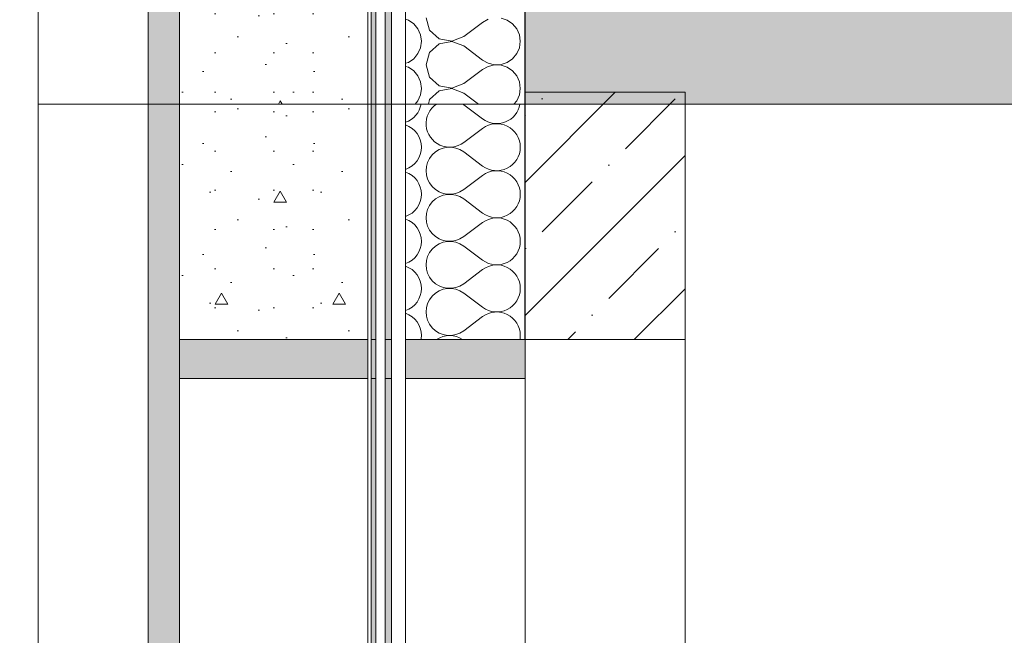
# Model space of a CAD drawing. Header units: millimetres. Extents: x -7244646 to -5701154, y 5723682 to 6071635.
# Tile 150 of 256: x -6402454 to -6401200, y 5780682 to 5781467. Entities that reach past the tile are written whole.
import ezdxf

# ---------------------------------------------------------------- set-up
doc = ezdxf.new("R2010")
doc.units = ezdxf.units.MM
doc.header["$MEASUREMENT"] = 0
doc.set_wipeout_variables(frame=1)
doc.linetypes.add('Wipeout_Contour', pattern=[1000, 0, -1000])
for name, color, linetype, lineweight in [('0_Ном._пера__1', 7, 'Continuous', 0), ('0_Ном._пера__2', 8, 'Continuous', 15), ('0_Ном._пера__21', 7, 'Continuous', 5), ('АР-Чертеж-Размеры.АР_Ном._пера__1', 7, 'Continuous', 0)]:
    doc.layers.add(name, color=color, linetype=linetype, lineweight=lineweight)
doc.layers.add('0_Ном._пера__166', color=7, linetype='Continuous', lineweight=5, true_color=0x97cbff)
doc.layers.add('АР-Чертеж-Размеры.АР', color=7, linetype='Continuous')
doc.styles.add('РЎР“Р•РќР•Р\xa0Р\x98Р\xa0_РЎРўР\x98Р›Р¬_2', font='arial.ttf')
doc.dimstyles.new('СГЕНЕРИР_СТИЛЬ__1', dxfattribs={"dimtxt": 500, "dimasz": 237.5, "dimexe": 0.18, "dimexo": 43263.067461, "dimgap": 0, "dimtad": 1, "dimlfac": 0.001, "dimzin": 0, "dimdsep": 46, "dimtxsty": 'РЎР“Р•РќР•Р\xa0Р\x98Р\xa0_РЎРўР\x98Р›Р¬_2', "dimblk": 'ARROWHEAD_6', "dimblk1": 'ARROWHEAD_6', "dimblk2": 'ARROWHEAD_6', "dimcen": 0.09, "dimclrd": 7, "dimclre": 7, "dimclrt": 7, "dimadec": 0, "dimazin": 0, "dimtfac": 1, "dimtdec": 4, "dimtmove": 2, "dimatfit": 3, "dimfxl": 1, "dimtolj": 1, "dimtzin": 0, "dimarcsym": 0})
doc.dimstyles.new('СГЕНЕРИР_СТИЛЬ__4', dxfattribs={"dimtxt": 270.000005, "dimasz": 237.5, "dimexe": 0.18, "dimexo": 300000, "dimgap": 0, "dimtad": 1, "dimlfac": 0.001, "dimzin": 0, "dimdsep": 46, "dimtxsty": 'РЎР“Р•РќР•Р\xa0Р\x98Р\xa0_РЎРўР\x98Р›Р¬_2', "dimblk": 'ARROWHEAD_6', "dimblk1": 'ARROWHEAD_6', "dimblk2": 'ARROWHEAD_6', "dimcen": 0.09, "dimclrd": 7, "dimclre": 7, "dimclrt": 7, "dimadec": 0, "dimazin": 0, "dimtfac": 1, "dimtdec": 4, "dimtmove": 0, "dimatfit": 3, "dimfxl": 1, "dimtolj": 1, "dimtzin": 0, "dimarcsym": 0})
doc.dimstyles.new('СГЕНЕРИР_СТИЛЬ__5', dxfattribs={"dimtxt": 500, "dimasz": 237.5, "dimexe": 0.18, "dimexo": 300000, "dimgap": 0, "dimtad": 1, "dimlfac": 0.001, "dimzin": 0, "dimdsep": 46, "dimtxsty": 'РЎР“Р•РќР•Р\xa0Р\x98Р\xa0_РЎРўР\x98Р›Р¬_2', "dimblk": 'ARROWHEAD_6', "dimblk1": 'ARROWHEAD_6', "dimblk2": 'ARROWHEAD_6', "dimcen": 0.09, "dimclrd": 7, "dimclre": 7, "dimclrt": 7, "dimadec": 0, "dimazin": 0, "dimtfac": 1, "dimtdec": 4, "dimtmove": 0, "dimatfit": 3, "dimfxl": 1, "dimtolj": 1, "dimtzin": 0, "dimarcsym": 0})
pattern_1 = [(45, (-7387333.12, 5739809.18), (-84.852814, 84.852814), []), (45, (-7387375.54, 5739851.61), (-84.852814, 84.852814), [90, -30, 0, -30])]

# ---------------------------------------------------------------- blocks, each defined once
blk = doc.blocks.new('*D52', base_point=(-7387333.1, 5739809.2))
at = {"layer": 'АР-Чертеж-Размеры.АР_Ном._пера__1', "color": 7, "linetype": 'Continuous', "lineweight": 0, "transparency": 16777216}
for p, q in [((-6411439.3, 5858499.2), (-6411439.3, 5858686.7)), ((-6411314.3, 5858374.2), (-6411564.3, 5858624.2)), ((-6388218.7, 5858499.2), (-6411673.7, 5858499.2)), ((-6411439.3, 5738589.2), (-6411439.3, 5858499.2)), ((-6411564.3, 5738714.2), (-6411314.3, 5738464.2)), ((-6411204.9, 5738589.2), (-6411673.7, 5738589.2)), ((-6411439.3, 5738401.7), (-6411439.3, 5738589.2))]:
    blk.add_line(p, q, dxfattribs=at)
at = {"layer": 'АР-Чертеж-Размеры.АР_Ном._пера__1', "color": 7, "lineweight": 0, "transparency": 16777216, "insert": (-6411889.3, 5853972.3), "char_height": 500, "attachment_point": 7, "rotation": 90, "style": 'РЎР“Р•РќР•Р\xa0Р\x98Р\xa0_РЎРўР\x98Р›Р¬_2'}
blk.add_mtext('\\A1;{\\pql;\\fArial|b0|i0|c204|p0;\\W1.000000;119,91}', dxfattribs=at)
blk = doc.blocks.new('ARROWHEAD_6')
at = {"color": 0, "linetype": 'Continuous', "lineweight": 0}
for p, q in [((-0.5, -0.5), (0.5, 0.5)), ((0, 0), (-1, 0))]:
    blk.add_line(p, q, dxfattribs=at)
blk = doc.blocks.new('*D99', base_point=(-7387333.1, 5739809.2))
at = {"layer": 'АР-Чертеж-Размеры.АР_Ном._пера__1', "color": 7, "linetype": 'Continuous', "lineweight": 0, "transparency": 16777216}
for p, q in [((-6403170.5, 5781184.2), (-6402920.5, 5780934.2)), ((-6402811.1, 5781059.2), (-6403279.9, 5781059.2)), ((-6403045.5, 5779109.2), (-6403045.5, 5781059.2)), ((-6403170.5, 5779234.2), (-6402920.5, 5778984.2)), ((-6402811.1, 5779109.2), (-6403279.9, 5779109.2))]:
    blk.add_line(p, q, dxfattribs=at)
at = {"layer": 'АР-Чертеж-Размеры.АР_Ном._пера__1', "color": 7, "lineweight": 0, "transparency": 16777216, "insert": (-6403099.5, 5779723.8), "char_height": 270, "attachment_point": 7, "rotation": 90, "style": 'РЎР“Р•РќР•Р\xa0Р\x98Р\xa0_РЎРўР\x98Р›Р¬_2'}
blk.add_mtext('\\A1;{\\pql;\\fArial|b0|i0|c204|p0;\\W1.000000;1,95}', dxfattribs=at)
blk = doc.blocks.new('*D100', base_point=(-7387333.1, 5739809.2))
at = {"layer": 'АР-Чертеж-Размеры.АР_Ном._пера__1', "color": 7, "linetype": 'Continuous', "lineweight": 0, "transparency": 16777216}
for p, q in [((-6403045.5, 5782259.2), (-6403045.5, 5784209.2)), ((-6403170.5, 5782384.2), (-6402920.5, 5782134.2)), ((-6402811.1, 5782259.2), (-6403279.9, 5782259.2)), ((-6403045.5, 5781059.2), (-6403045.5, 5782259.2)), ((-6403170.5, 5781184.2), (-6402920.5, 5780934.2)), ((-6402811.1, 5781059.2), (-6403279.9, 5781059.2))]:
    blk.add_line(p, q, dxfattribs=at)
at = {"layer": 'АР-Чертеж-Размеры.АР_Ном._пера__1', "color": 7, "lineweight": 0, "transparency": 16777216, "insert": (-6403099.5, 5781298.8), "char_height": 270, "attachment_point": 7, "rotation": 90, "style": 'РЎР“Р•РќР•Р\xa0Р\x98Р\xa0_РЎРўР\x98Р›Р¬_2'}
blk.add_mtext('\\A1;{\\pql;\\fArial|b0|i0|c204|p0;\\W1.000000;1,20}', dxfattribs=at)
blk = doc.blocks.new('*D146', base_point=(-7387333.1, 5739809.2))
at = {"layer": '0_Ном._пера__1', "color": 7, "linetype": 'Continuous', "lineweight": 0, "transparency": 16777216}
for p, q in [((-6410533.6, 5853209.2), (-6410533.6, 5853396.7)), ((-6410408.6, 5853084.2), (-6410658.6, 5853334.2)), ((-6410299.2, 5853209.2), (-6410767.9, 5853209.2)), ((-6410533.6, 5743109.2), (-6410533.6, 5853209.2)), ((-6410658.6, 5743234.2), (-6410408.6, 5742984.2)), ((-6410299.2, 5743109.2), (-6410767.9, 5743109.2)), ((-6410533.6, 5742921.7), (-6410533.6, 5743109.2))]:
    blk.add_line(p, q, dxfattribs=at)
at = {"layer": '0_Ном._пера__1', "color": 7, "lineweight": 0, "transparency": 16777216, "insert": (-6410633.6, 5797136), "char_height": 500, "attachment_point": 7, "rotation": 90, "style": 'РЎР“Р•РќР•Р\xa0Р\x98Р\xa0_РЎРўР\x98Р›Р¬_2'}
blk.add_mtext('\\A1;{\\pql;\\fArial|b0|i0|c204|p0;\\W1.000000;110,10}', dxfattribs=at)
blk = doc.blocks.new('*X286', base_point=(-7387333.1, 5739809.2))
at = {"layer": '0_Ном._пера__1', "color": 7, "linetype": 'Continuous', "lineweight": 0}
for p, q in [((-6401888.6, 5781358.2), (-6401864.6, 5781340.2)), ((-6401888.6, 5781310.2), (-6401864.6, 5781328.2)), ((-6401888.6, 5781298.2), (-6401864.6, 5781280.2)), ((-6401888.6, 5781250.2), (-6401864.6, 5781268.2)), ((-6401888.6, 5781238.2), (-6401864.6, 5781220.2)), ((-6401888.6, 5781190.2), (-6401864.6, 5781208.2)), ((-6401888.6, 5781178.2), (-6401864.6, 5781160.2)), ((-6401888.6, 5781130.2), (-6401864.6, 5781148.2)), ((-6401888.6, 5781118.2), (-6401864.6, 5781100.2)), ((-6401888.6, 5781070.2), (-6401864.6, 5781088.2))]:
    blk.add_line(p, q, dxfattribs=at)
for centre, start, end in [((-6401972.6, 5781364.2), 289.2776, 350.4059), ((-6401906.6, 5781334.2), 123.5573, 306.8699), ((-6401906.6, 5781334.2), 53.1301, 56.4427), ((-6401846.6, 5781364.2), 233.1301, 350.4059), ((-6401972.6, 5781304.2), 0, 70.7224), ((-6401846.6, 5781304.2), 0, 126.8699), ((-6401972.6, 5781304.2), 289.2776, 0), ((-6401906.6, 5781274.2), 53.1301, 306.8699), ((-6401846.6, 5781304.2), 233.1301, 0), ((-6401972.6, 5781244.2), 0, 70.7224), ((-6401846.6, 5781244.2), 0, 126.8699), ((-6401972.6, 5781244.2), 289.2776, 0), ((-6401906.6, 5781214.2), 53.1301, 306.8699), ((-6401846.6, 5781244.2), 233.1301, 0), ((-6401972.6, 5781184.2), 0, 70.7224), ((-6401846.6, 5781184.2), 0, 126.8699), ((-6401972.6, 5781184.2), 289.2776, 0), ((-6401906.6, 5781154.2), 53.1301, 306.8699), ((-6401846.6, 5781184.2), 233.1301, 0), ((-6401972.6, 5781124.2), 0, 70.7224), ((-6401846.6, 5781124.2), 0, 126.8699), ((-6401972.6, 5781124.2), 289.2776, 0), ((-6401906.6, 5781094.2), 53.1301, 306.8699), ((-6401846.6, 5781124.2), 233.1301, 0), ((-6401846.6, 5781064.2), 0, 126.8699), ((-6401972.6, 5781064.2), 0, 70.7224), ((-6401972.6, 5781064.2), 350.4072, 0), ((-6401906.6, 5781034.2), 56.4449, 123.5551), ((-6401846.6, 5781064.2), 350.4072, 0)]:
    blk.add_arc(centre, 30, start, end, dxfattribs=at)
blk = doc.blocks.new('Штриховка_71_3', base_point=(-7387333.1, 5739809.2))
at = {"color": 254, "linetype": 'Wipeout_Contour', "lineweight": 0, "ltscale": 34503688.3729604}
blk.add_wipeout([(-6401810.6, 5781359.2), (-6401962.7, 5781359.2), (-6401962.7, 5781059.2), (-6401810.6, 5781059.2)], dxfattribs=at)
at = {"layer": '0_Ном._пера__1', "color": 7, "linetype": 'Continuous', "lineweight": 0, "flags": 128}
blk.add_lwpolyline([(-6401810.6, 5781359.2), (-6401810.6, 5781059.2), (-6401962.7, 5781059.2), (-6401962.7, 5781359.2)], close=True, dxfattribs=at)
at = {"layer": '0_Ном._пера__1', "color": 7, "linetype": 'Continuous', "lineweight": 0}
blk.add_blockref('*X286', (-7387333.1, 5739809.2), dxfattribs=at)
blk = doc.blocks.new('*X296', base_point=(-7387333.1, 5739809.2))
at = {"layer": '0_Ном._пера__1', "color": 7, "linetype": 'Continuous', "lineweight": 0}
for p, q in [((-6401959.2, 5781466), (-6401962.7, 5781467.2)), ((-6401952.3, 5781461.3), (-6401959.2, 5781466)), ((-6401947.1, 5781455), (-6401952.3, 5781461.3)), ((-6401936.6, 5781469.2), (-6401932.1, 5781453.4)), ((-6401888.6, 5781445.2), (-6401864.6, 5781463.2)), ((-6401857.3, 5781467.2), (-6401864.6, 5781463.2)), ((-6401833.2, 5781466), (-6401841, 5781468.7)), ((-6401826.3, 5781461.3), (-6401833.2, 5781466)), ((-6401821.1, 5781455), (-6401826.3, 5781461.3)), ((-6401943.7, 5781447.4), (-6401947.1, 5781455)), ((-6401942.6, 5781439.2), (-6401943.7, 5781447.4)), ((-6401932.1, 5781453.4), (-6401920, 5781442.3)), ((-6401903.9, 5781439.3), (-6401888.6, 5781445.2)), ((-6401817.7, 5781447.4), (-6401821.1, 5781455)), ((-6401816.6, 5781439.2), (-6401817.7, 5781447.4)), ((-6401943.7, 5781431), (-6401942.6, 5781439.2)), ((-6401920, 5781436), (-6401932.1, 5781425)), ((-6401920, 5781442.3), (-6401903.9, 5781439.3)), ((-6401903.9, 5781439.1), (-6401920, 5781436)), ((-6401888.6, 5781433.2), (-6401903.9, 5781439.1)), ((-6401888.6, 5781433.2), (-6401864.6, 5781415.2)), ((-6401817.7, 5781431), (-6401816.6, 5781439.2)), ((-6401952.3, 5781417), (-6401947.1, 5781423.4)), ((-6401947.1, 5781423.4), (-6401943.7, 5781431)), ((-6401932.1, 5781425), (-6401936.6, 5781409.2)), ((-6401826.3, 5781417), (-6401821.1, 5781423.4)), ((-6401821.1, 5781423.4), (-6401817.7, 5781431)), ((-6401962.7, 5781411.2), (-6401959.2, 5781412.3)), ((-6401959.2, 5781406), (-6401962.7, 5781407.2)), ((-6401959.2, 5781412.3), (-6401952.3, 5781417)), ((-6401936.6, 5781409.2), (-6401932.1, 5781393.4)), ((-6401864.6, 5781415.2), (-6401857.3, 5781411.2)), ((-6401857.3, 5781407.2), (-6401864.6, 5781403.2)), ((-6401857.3, 5781411.2), (-6401849.3, 5781409.3)), ((-6401849.3, 5781409.1), (-6401857.3, 5781407.2)), ((-6401849.3, 5781409.3), (-6401841, 5781409.7)), ((-6401841, 5781408.7), (-6401849.3, 5781409.1)), ((-6401841, 5781409.7), (-6401833.2, 5781412.3)), ((-6401833.2, 5781406), (-6401841, 5781408.7)), ((-6401833.2, 5781412.3), (-6401826.3, 5781417)), ((-6401952.3, 5781401.3), (-6401959.2, 5781406)), ((-6401947.1, 5781395), (-6401952.3, 5781401.3)), ((-6401943.7, 5781387.4), (-6401947.1, 5781395)), ((-6401888.6, 5781385.2), (-6401864.6, 5781403.2)), ((-6401826.3, 5781401.3), (-6401833.2, 5781406)), ((-6401821.1, 5781395), (-6401826.3, 5781401.3)), ((-6401817.7, 5781387.4), (-6401821.1, 5781395)), ((-6401942.6, 5781379.2), (-6401943.7, 5781387.4)), ((-6401932.1, 5781393.4), (-6401920, 5781382.3)), ((-6401920, 5781382.3), (-6401903.9, 5781379.3)), ((-6401903.9, 5781379.3), (-6401888.6, 5781385.2)), ((-6401816.6, 5781379.2), (-6401817.7, 5781387.4)), ((-6401947.1, 5781363.4), (-6401943.7, 5781371)), ((-6401943.7, 5781371), (-6401942.6, 5781379.2)), ((-6401920, 5781376), (-6401932.1, 5781365)), ((-6401903.9, 5781379.1), (-6401920, 5781376)), ((-6401888.6, 5781373.2), (-6401903.9, 5781379.1)), ((-6401888.6, 5781373.2), (-6401869.9, 5781359.2)), ((-6401821.1, 5781363.4), (-6401817.7, 5781371)), ((-6401817.7, 5781371), (-6401816.6, 5781379.2)), ((-6401950.6, 5781359.2), (-6401947.1, 5781363.4)), ((-6401932.1, 5781365), (-6401933.7, 5781359.2)), ((-6401824.6, 5781359.2), (-6401821.1, 5781363.4))]:
    blk.add_line(p, q, dxfattribs=at)
blk = doc.blocks.new('Штриховка_76_3', base_point=(-7387333.1, 5739809.2))
at = {"color": 254, "linetype": 'Wipeout_Contour', "lineweight": 0, "ltscale": 34505270.14205398}
blk.add_wipeout([(-6401810.6, 5782239.2), (-6401962.7, 5782239.2), (-6401962.7, 5781359.2), (-6401810.6, 5781359.2)], dxfattribs=at)
at = {"layer": '0_Ном._пера__1', "color": 7, "linetype": 'Continuous', "lineweight": 0, "flags": 128}
blk.add_lwpolyline([(-6401810.6, 5782239.2), (-6401810.6, 5781359.2), (-6401962.7, 5781359.2), (-6401962.7, 5782239.2)], close=True, dxfattribs=at)
at = {"layer": '0_Ном._пера__1', "color": 7, "linetype": 'Continuous', "lineweight": 0}
blk.add_blockref('*X296', (-7387333.1, 5739809.2), dxfattribs=at)

msp = doc.modelspace()

# ---------------------------------------------------------------- hatches: boundary and pattern name
at = {"layer": '0_Ном._пера__1', "linetype": 'Continuous', "lineweight": 0, "true_color": 0x000000}
for points in [[(-6402000.673, 5778209.18), (-6402000.673, 5781359.18), (-6402006.673, 5781359.18), (-6402006.673, 5778209.18)], [(-6402010.673, 5781059.181), (-6402010.673, 5781009.181), (-6402250.673, 5781009.181), (-6402250.673, 5781059.181)], [(-6401810.577, 5781059.181), (-6401810.577, 5781009.181), (-6402010.673, 5781009.181), (-6402010.673, 5781059.181)]]:
    msp.add_hatch(color=18, dxfattribs=at).paths.add_polyline_path(points)

# ---------------------------------------------------------------- linework, layer by layer
at = {"layer": '0_Ном._пера__1', "color": 7, "linetype": 'Continuous', "lineweight": 0, "flags": 128}
for points in [[(-6402000.673, 5778209.18), (-6402000.673, 5781359.18), (-6402006.673, 5781359.18), (-6402006.673, 5778209.18)], [(-6402010.673, 5781059.181), (-6402010.673, 5781009.181), (-6402250.673, 5781009.181), (-6402250.673, 5781059.181)], [(-6401810.577, 5781059.181), (-6401810.577, 5781009.181), (-6402010.673, 5781009.181), (-6402010.673, 5781059.181)]]:
    msp.add_lwpolyline(points, close=True, dxfattribs=at)

# ---------------------------------------------------------------- dimensions: what is measured, and where the dimension line sits
at = {"color": 7, "linetype": 'Continuous', "lineweight": 0}
dim = msp.add_linear_dim(base=(-6410533.559, 5853209.181), p1=(-6406170.064, 5743109.18), p2=(-6401574.763, 5853209.181), angle=90, dimstyle='СГЕНЕРИР_СТИЛЬ__5', dxfattribs=at)
dim.commit()
dim.dimension.update_dxf_attribs({"geometry": '*D146', "text_midpoint": (-6410883.559, 5798163.771), "dimtype": 160, "text_rotation": 90})
at = {"layer": 'АР-Чертеж-Размеры.АР', "color": 7, "linetype": 'Continuous', "lineweight": 0}
for base, p1, p2, dimstyle, picture, middle in [((-6411439.299, 5858499.18), (-6410669.971, 5738589.18), (-6383892.346, 5858499.18), 'СГЕНЕРИР_СТИЛЬ__1', '*D52', (-6412139.299, 5855000.125)), ((-6403045.484, 5782259.18), (-6401606.707, 5781059.181), (-6401574.773, 5782259.18), 'СГЕНЕРИР_СТИЛЬ__4', '*D100', (-6403234.484, 5781648.375)), ((-6403045.484, 5781059.181), (-6401574.773, 5779109.18), (-6401606.707, 5781059.181), 'СГЕНЕРИР_СТИЛЬ__4', '*D99', (-6403234.484, 5780073.375))]:
    dim = msp.add_linear_dim(base=base, p1=p1, p2=p2, angle=90, dimstyle=dimstyle, dxfattribs=at)
    dim.commit()
    dim.dimension.update_dxf_attribs({"geometry": picture, "text_midpoint": middle, "dimtype": 160, "text_rotation": 90})

# ---------------------------------------------------------------- next in the draw order: wipeouts: each hides what was drawn before it
at = {"color": 254, "linetype": 'Wipeout_Contour', "lineweight": 0, "ltscale": 34500121.23622528}
msp.add_wipeout([(-6401962.673, 5778209.18), (-6401962.673, 5781359.18), (-6401980.673, 5781359.18), (-6401980.673, 5778209.18)], dxfattribs=at)

# ---------------------------------------------------------------- next in the draw order: hatches: boundary and pattern name
at = {"layer": '0_Ном._пера__1', "linetype": 'Continuous', "lineweight": 0, "true_color": 0x000000}
msp.add_hatch(color=18, dxfattribs=at).paths.add_polyline_path([(-6401980.673, 5778209.18), (-6401980.673, 5781359.18), (-6401988.673, 5781359.18), (-6401988.673, 5778209.18)])

# ---------------------------------------------------------------- next in the draw order: linework, layer by layer
at = {"layer": '0_Ном._пера__1', "color": 7, "linetype": 'Continuous', "lineweight": 0, "flags": 128}
for points in [[(-6401980.673, 5778209.18), (-6401980.673, 5781359.18), (-6401988.673, 5781359.18), (-6401988.673, 5778209.18)], [(-6401962.673, 5778209.18), (-6401962.673, 5781359.18), (-6401980.673, 5781359.18), (-6401980.673, 5778209.18)]]:
    msp.add_lwpolyline(points, close=True, dxfattribs=at)

# ---------------------------------------------------------------- next in the draw order: block references
at = {"layer": '0_Ном._пера__1', "color": 7, "linetype": 'Continuous', "lineweight": 0}
msp.add_blockref('Штриховка_71_3', (-7387333.115, 5739809.18), dxfattribs=at)

# ---------------------------------------------------------------- next in the draw order: wipeouts: each hides what was drawn before it
at = {"color": 254, "linetype": 'Wipeout_Contour', "lineweight": 0, "ltscale": 34500189.52373423}
msp.add_wipeout([(-6401988.673, 5778209.18), (-6401988.673, 5781359.18), (-6402000.673, 5781359.18), (-6402000.673, 5778209.18)], dxfattribs=at)

# ---------------------------------------------------------------- next in the draw order: linework, layer by layer
at = {"layer": '0_Ном._пера__1', "color": 7, "linetype": 'Continuous', "lineweight": 0, "flags": 128}
msp.add_lwpolyline([(-6401988.673, 5778209.18), (-6401988.673, 5781359.18), (-6402000.673, 5781359.18), (-6402000.673, 5778209.18)], close=True, dxfattribs=at)

# ---------------------------------------------------------------- next in the draw order: wipeouts: each hides what was drawn before it
at = {"color": 254, "linetype": 'Wipeout_Contour', "lineweight": 0, "ltscale": 34508565.98441021}
msp.add_wipeout([(-6401962.673, 5781359.18), (-6401962.673, 5784509.18), (-6401980.673, 5784509.18), (-6401980.673, 5781359.18)], dxfattribs=at)
at = {"color": 254, "linetype": 'Wipeout_Contour', "lineweight": 0, "ltscale": 34500184.48280163}
msp.add_wipeout([(-6401606.707, 5781059.181), (-6401606.707, 5779139.18), (-6401810.577, 5779139.18), (-6401810.577, 5781059.181)], dxfattribs=at)

# ---------------------------------------------------------------- next in the draw order: hatches: boundary and pattern name
at = {"layer": '0_Ном._пера__1', "linetype": 'Continuous', "lineweight": 0, "true_color": 0x000000}
msp.add_hatch(color=18, dxfattribs=at).paths.add_polyline_path([(-6401980.673, 5781359.18), (-6401980.673, 5784509.18), (-6401988.673, 5784509.18), (-6401988.673, 5781359.18)])

# ---------------------------------------------------------------- next in the draw order: linework, layer by layer
at = {"layer": '0_Ном._пера__1', "color": 7, "linetype": 'Continuous', "lineweight": 0, "flags": 128}
for points in [[(-6401980.673, 5781359.18), (-6401980.673, 5784509.18), (-6401988.673, 5784509.18), (-6401988.673, 5781359.18)], [(-6401962.673, 5781359.18), (-6401962.673, 5784509.18), (-6401980.673, 5784509.18), (-6401980.673, 5781359.18)], [(-6401606.707, 5781059.181), (-6401606.707, 5779139.18), (-6401810.577, 5779139.18), (-6401810.577, 5781059.181)]]:
    msp.add_lwpolyline(points, close=True, dxfattribs=at)

# ---------------------------------------------------------------- next in the draw order: wipeouts: each hides what was drawn before it
at = {"color": 254, "linetype": 'Wipeout_Contour', "lineweight": 0, "ltscale": 34500231.09009723}
msp.add_wipeout([(-6402006.673, 5778209.18), (-6402006.673, 5781359.18), (-6402010.673, 5781359.18), (-6402010.673, 5778209.18)], dxfattribs=at)

# ---------------------------------------------------------------- next in the draw order: linework, layer by layer
at = {"layer": '0_Ном._пера__1', "color": 7, "linetype": 'Continuous', "lineweight": 0, "flags": 128}
msp.add_lwpolyline([(-6402006.673, 5778209.18), (-6402006.673, 5781359.18), (-6402010.673, 5781359.18), (-6402010.673, 5778209.18)], close=True, dxfattribs=at)

# ---------------------------------------------------------------- next in the draw order: block references
at = {"layer": '0_Ном._пера__1', "color": 7, "linetype": 'Continuous', "lineweight": 0}
msp.add_blockref('Штриховка_76_3', (-7387333.115, 5739809.18), dxfattribs=at)

# ---------------------------------------------------------------- next in the draw order: hatches: boundary and pattern name
at = {"layer": '0_Ном._пера__1', "linetype": 'Continuous', "lineweight": 0}
h = msp.add_hatch(dxfattribs=at)
h.set_pattern_fill('ЖЕЛЕЗОБЕТОН__PROJECT__0003', style=0, pattern_type=2)
h.set_pattern_definition(pattern_1)
h.paths.add_polyline_path([(-6391597.134, 5781359.18), (-6391597.134, 5781559.18), (-6401810.577, 5781559.18), (-6401810.577, 5781359.18)])
h = msp.add_hatch(dxfattribs=at)
h.set_pattern_fill('ЖЕЛЕЗОБЕТОН__PROJECT__0003', style=0, pattern_type=2)
h.set_pattern_definition(pattern_1)
h.paths.add_polyline_path([(-6401606.707, 5781374.18), (-6401810.577, 5781374.18), (-6401810.577, 5781059.181), (-6401606.707, 5781059.181)])

# ---------------------------------------------------------------- next in the draw order: linework, layer by layer
at = {"layer": '0_Ном._пера__21', "color": 7, "linetype": 'Continuous', "lineweight": 5, "flags": 128}
for points in [[(-6391597.134, 5781359.18), (-6391597.134, 5781559.18), (-6401810.577, 5781559.18), (-6401810.577, 5781359.18)], [(-6401606.707, 5781374.18), (-6401810.577, 5781374.18), (-6401810.577, 5781059.181), (-6401606.707, 5781059.181)]]:
    msp.add_lwpolyline(points, close=True, dxfattribs=at)

# ---------------------------------------------------------------- next in the draw order: wipeouts: each hides what was drawn before it
at = {"color": 254, "linetype": 'Wipeout_Contour', "lineweight": 0, "ltscale": 34501370.4464518}
msp.add_wipeout([(-6402010.673, 5779139.18), (-6402010.673, 5781009.181), (-6402250.673, 5781009.181), (-6402250.673, 5779139.18)], dxfattribs=at)

# ---------------------------------------------------------------- next in the draw order: hatches: boundary and pattern name
at = {"layer": '0_Ном._пера__166', "linetype": 'Continuous', "lineweight": 0, "true_color": 0x0f1419}
msp.add_hatch(color=168, dxfattribs=at).paths.add_polyline_path([(-6402250.673, 5778209.18), (-6402250.673, 5781359.18), (-6402290.673, 5781359.18), (-6402290.673, 5778209.18)])

# ---------------------------------------------------------------- next in the draw order: linework, layer by layer
at = {"layer": '0_Ном._пера__1', "color": 7, "linetype": 'Continuous', "lineweight": 0, "flags": 128}
for points in [[(-6402250.673, 5778209.18), (-6402250.673, 5781359.18), (-6402290.673, 5781359.18), (-6402290.673, 5778209.18)], [(-6402010.673, 5779139.18), (-6402010.673, 5781009.181), (-6402250.673, 5781009.181), (-6402250.673, 5779139.18)]]:
    msp.add_lwpolyline(points, close=True, dxfattribs=at)

# ---------------------------------------------------------------- next in the draw order: wipeouts: each hides what was drawn before it
at = {"color": 254, "linetype": 'Wipeout_Contour', "lineweight": 0, "ltscale": 34501276.20125175}
msp.add_wipeout([(-6402290.673, 5778209.18), (-6402290.673, 5781359.18), (-6402430.673, 5781359.18), (-6402430.673, 5778209.18)], dxfattribs=at)
at = {"color": 254, "linetype": 'Wipeout_Contour', "lineweight": 0, "ltscale": 34504412.87836091}
msp.add_wipeout([(-6402250.673, 5781059.181), (-6402010.673, 5781059.181), (-6402010.673, 5781359.18), (-6402250.673, 5781359.18)], dxfattribs=at)

# ---------------------------------------------------------------- next in the draw order: hatches: boundary and pattern name
at = {"layer": '0_Ном._пера__1', "linetype": 'Continuous', "lineweight": 0, "true_color": 0x000000}
msp.add_hatch(color=18, dxfattribs=at).paths.add_polyline_path([(-6402000.673, 5781359.18), (-6402000.673, 5784509.18), (-6402006.673, 5784509.18), (-6402006.673, 5781359.18)])
at = {"layer": '0_Ном._пера__166', "linetype": 'Continuous', "lineweight": 0, "true_color": 0x0f1419}
msp.add_hatch(color=168, dxfattribs=at).paths.add_polyline_path([(-6402250.673, 5781359.18), (-6402250.673, 5784509.18), (-6402290.673, 5784509.18), (-6402290.673, 5781359.18)])
at = {"layer": '0_Ном._пера__2', "linetype": 'Continuous', "lineweight": 15}
h = msp.add_hatch(dxfattribs=at)
h.set_pattern_fill('01_ЦП_СТЯЖКА_1_20_0003', color=8, style=0, pattern_type=2)
h.set_pattern_definition([(0, (-6402130.67, 5780974.18), (0, 259.8), [16.25, -133.75]), (0, (-6402055.67, 5781104.08), (0, 259.8), [16.25, -133.75]), (60, (-6402130.67, 5780974.18), (-225, 129.9), [16.25, -133.75]), (60, (-6401980.67, 5780974.18), (-225, 129.9), [16.25, -133.75]), (120, (-6402114.42, 5780974.18), (225, 129.9), [16.25, -133.75]), (120, (-6401964.42, 5780974.18), (225, 129.9), [16.25, -133.75]), (0, (-6402130.673, 5780999.18), (0, 50), [0, -50, 0, -75]), (45, (-6402105.673, 5780999.18), (-35.3553, 35.3553), [0, -37.5, 0, -62.5])])
h.paths.add_polyline_path([(-6402250.673, 5781059.181), (-6402010.673, 5781059.181), (-6402010.673, 5781359.18), (-6402250.673, 5781359.18)])

# ---------------------------------------------------------------- next in the draw order: linework, layer by layer
at = {"layer": '0_Ном._пера__1', "color": 7, "linetype": 'Continuous', "lineweight": 0, "flags": 128}
for points in [[(-6402250.673, 5781359.18), (-6402250.673, 5784509.18), (-6402290.673, 5784509.18), (-6402290.673, 5781359.18)], [(-6402000.673, 5781359.18), (-6402000.673, 5784509.18), (-6402006.673, 5784509.18), (-6402006.673, 5781359.18)], [(-6402290.673, 5778209.18), (-6402290.673, 5781359.18), (-6402430.673, 5781359.18), (-6402430.673, 5778209.18)], [(-6402250.673, 5781059.181), (-6402010.673, 5781059.181), (-6402010.673, 5781359.18), (-6402250.673, 5781359.18)]]:
    msp.add_lwpolyline(points, close=True, dxfattribs=at)

# ---------------------------------------------------------------- next in the draw order: wipeouts: each hides what was drawn before it
at = {"color": 254, "linetype": 'Wipeout_Contour', "lineweight": 0, "ltscale": 34509720.66680969}
msp.add_wipeout([(-6402290.673, 5781359.18), (-6402290.673, 5784509.18), (-6402430.673, 5784509.18), (-6402430.673, 5781359.18)], dxfattribs=at)
at = {"color": 254, "linetype": 'Wipeout_Contour', "lineweight": 0, "ltscale": 34508634.25520824}
msp.add_wipeout([(-6401988.673, 5781359.18), (-6401988.673, 5784509.18), (-6402000.673, 5784509.18), (-6402000.673, 5781359.18)], dxfattribs=at)

# ---------------------------------------------------------------- next in the draw order: linework, layer by layer
at = {"layer": '0_Ном._пера__1', "color": 7, "linetype": 'Continuous', "lineweight": 0, "flags": 128}
for points in [[(-6402290.673, 5781359.18), (-6402290.673, 5784509.18), (-6402430.673, 5784509.18), (-6402430.673, 5781359.18)], [(-6401988.673, 5781359.18), (-6401988.673, 5784509.18), (-6402000.673, 5784509.18), (-6402000.673, 5781359.18)]]:
    msp.add_lwpolyline(points, close=True, dxfattribs=at)

# ---------------------------------------------------------------- next in the draw order: wipeouts: each hides what was drawn before it
at = {"color": 254, "linetype": 'Wipeout_Contour', "lineweight": 0, "ltscale": 34508675.81139939}
msp.add_wipeout([(-6402006.673, 5781359.18), (-6402006.673, 5784509.18), (-6402010.673, 5784509.18), (-6402010.673, 5781359.18)], dxfattribs=at)

# ---------------------------------------------------------------- next in the draw order: linework, layer by layer
at = {"layer": '0_Ном._пера__1', "color": 7, "linetype": 'Continuous', "lineweight": 0, "flags": 128}
msp.add_lwpolyline([(-6402006.673, 5781359.18), (-6402006.673, 5784509.18), (-6402010.673, 5784509.18), (-6402010.673, 5781359.18)], close=True, dxfattribs=at)

# ---------------------------------------------------------------- next in the draw order: wipeouts: each hides what was drawn before it
at = {"color": 254, "linetype": 'Wipeout_Contour', "lineweight": 0, "ltscale": 34505994.61424371}
msp.add_wipeout([(-6402250.673, 5781359.18), (-6402010.673, 5781359.18), (-6402010.673, 5782239.18), (-6402250.673, 5782239.18)], dxfattribs=at)

# ---------------------------------------------------------------- next in the draw order: hatches: boundary and pattern name
at = {"layer": '0_Ном._пера__2', "linetype": 'Continuous', "lineweight": 15}
h = msp.add_hatch(dxfattribs=at)
h.set_pattern_fill('01_ЦП_СТЯЖКА_1_20_0003', color=8, style=0, pattern_type=2)
h.set_pattern_definition([(0, (-6402130.67, 5781349.18), (0, 259.81), [16.25, -133.75]), (0, (-6402055.67, 5781479.08), (0, 259.81), [16.25, -133.75]), (60, (-6402130.67, 5781349.18), (-225, 129.904), [16.25, -133.75]), (60, (-6401980.67, 5781349.18), (-225, 129.904), [16.25, -133.75]), (120, (-6402114.42, 5781349.18), (225, 129.904), [16.25, -133.75]), (120, (-6401964.42, 5781349.18), (225, 129.904), [16.25, -133.75]), (0, (-6402130.673, 5781374.18), (0, 50), [0, -50, 0, -75]), (45, (-6402105.673, 5781374.18), (-35.3553, 35.3553), [0, -37.5, 0, -62.5])])
h.paths.add_polyline_path([(-6402250.673, 5781359.18), (-6402010.673, 5781359.18), (-6402010.673, 5782239.18), (-6402250.673, 5782239.18)])

# ---------------------------------------------------------------- next in the draw order: linework, layer by layer
at = {"layer": '0_Ном._пера__1', "color": 7, "linetype": 'Continuous', "lineweight": 0, "flags": 128}
msp.add_lwpolyline([(-6402250.673, 5781359.18), (-6402010.673, 5781359.18), (-6402010.673, 5782239.18), (-6402250.673, 5782239.18)], close=True, dxfattribs=at)

doc.saveas('drawing.dxf')
